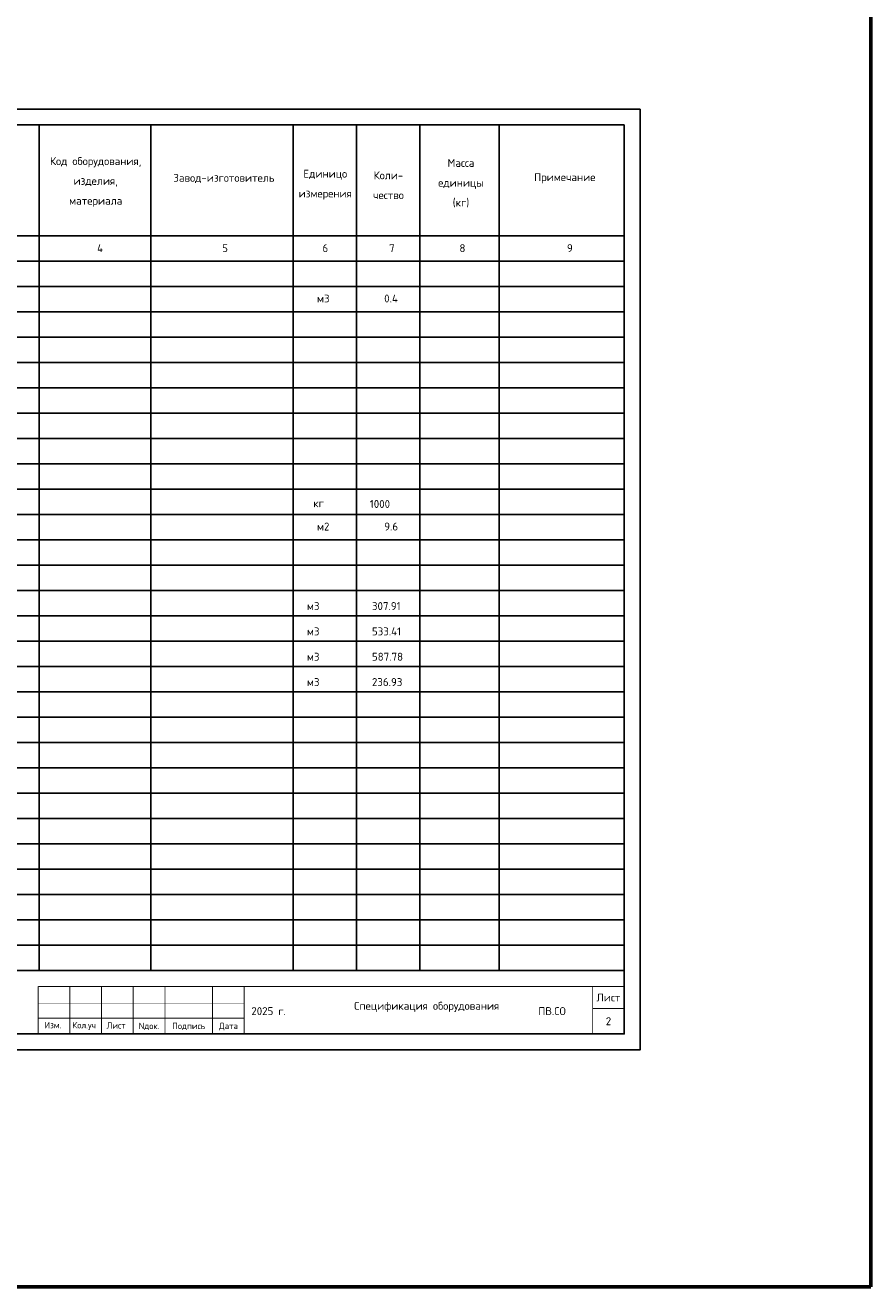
# Model space of a CAD drawing. Header units: millimetres. Extents: x -76021 to 1074922, y 19208 to 400534.
# Tile 109 of 109: x 1048231 to 1074922, y 19208 to 59041. Entities that reach past the tile are written whole.
import ezdxf
from ezdxf.enums import TextEntityAlignment as Align

# ---------------------------------------------------------------- set-up
doc = ezdxf.new("R2010")
doc.units = ezdxf.units.MM
doc.styles.add('GOST', font='isocpeur.ttf')

# ---------------------------------------------------------------- blocks, each defined once
blk = doc.blocks.new('Штамп ГОСТ 21101-97 Спецификация 2-лист')
at = {"ltscale": 10}
for points, const_width in [([(0, 1500), (-18500, 1500)], 30), ([(-17500, 0), (-17500, 1500)], 30), ([(-16500, 1500), (-16500, 0)], 30), ([(-18500, 957), (-12000, 957)], 10), ([(0, 800), (-1000, 800)], 30), ([(-12000, 500), (-18500, 500)], 30), ([(0, 0), (-18500, 0)], 30)]:
    blk.add_lwpolyline(points, dxfattribs=dict(at, const_width=const_width))
at = {"ltscale": 2, "const_width": 30}
for points in [[(-18500, 0), (-18500, 1500)], [(-15500, 0), (-15500, 1500)], [(-14500, 1500), (-14500, 0)], [(-13000, 1500), (-13000, 0)], [(-12000, 1500), (-12000, 0)], [(-1000, 1500), (-1000, 0)], [(0, 1500), (0, 0)]]:
    blk.add_lwpolyline(points, dxfattribs=at)
at = {"style": 'GOST'}
for s, height, p in [('2025 г.', 250, (-11774, 594)), ('ПВ.СО', 250, (-2716, 594)), ('Изм.', 200, (-18301, 175)), ('Кол.уч', 200, (-17423, 175)), ('Лист', 200, (-16343, 167))]:
    blk.add_text(s, height=height, dxfattribs=at).set_placement(p)
for s, p in [('Nдок.', (-15000, 250)), ('Подпись', (-13750, 250)), ('Дата', (-12494, 250))]:
    blk.add_text(s, height=200, rotation=360, dxfattribs=at).set_placement(p, align=Align.MIDDLE_CENTER)
at = {"char_height": 250, "width": 1000, "attachment_point": 5, "style": 'GOST'}
for s, insert in [('Лист', (-500, 1150)), ('.', (-500, 400))]:
    blk.add_mtext(s, dxfattribs=dict(at, insert=insert))

msp = doc.modelspace()

# ---------------------------------------------------------------- linework, layer by layer
for p, q in [((1048672.392, 55893.166), (1048672.392, 29193.166)), ((1052192.392, 55893.166), (1052192.392, 29193.166)), ((1056692.392, 55893.166), (1056692.392, 29193.166)), ((1058692.392, 55893.166), (1058692.392, 29193.166)), ((1060692.392, 55893.166), (1060692.392, 29193.166)), ((1063192.392, 55893.166), (1063192.392, 29193.166)), ((1027642.392, 52393.166), (1067142.392, 52393.166)), ((1027642.392, 51593.166), (1067142.392, 51593.166)), ((1027642.392, 50793.166), (1067142.392, 50793.166)), ((1027642.392, 49993.166), (1067142.392, 49993.166)), ((1027642.392, 49193.166), (1067142.392, 49193.166)), ((1027642.392, 48393.166), (1067142.392, 48393.166)), ((1027642.392, 47593.166), (1067142.392, 47593.166)), ((1027642.392, 46793.166), (1067142.392, 46793.166)), ((1027642.392, 45993.166), (1067142.392, 45993.166)), ((1027642.392, 45193.166), (1067142.392, 45193.166)), ((1027642.392, 44393.166), (1067142.392, 44393.166)), ((1027642.392, 43593.166), (1067142.392, 43593.166)), ((1027642.392, 41993.166), (1067142.392, 41993.166)), ((1027642.392, 39593.166), (1067142.392, 39593.166)), ((1027642.392, 38793.166), (1067142.392, 38793.166)), ((1027642.392, 37993.166), (1067142.392, 37993.166)), ((1027642.392, 37193.166), (1067142.392, 37193.166)), ((1027642.392, 36393.166), (1067142.392, 36393.166)), ((1027642.392, 35593.166), (1067142.392, 35593.166)), ((1027642.392, 34793.166), (1067142.392, 34793.166)), ((1027642.392, 33993.166), (1067142.392, 33993.166)), ((1027642.392, 33193.166), (1067142.392, 33193.166)), ((1027642.392, 32393.166), (1067142.392, 32393.166)), ((1027642.392, 31593.166), (1067142.392, 31593.166)), ((1027642.392, 30793.166), (1067142.392, 30793.166)), ((1027642.392, 29993.166), (1067142.392, 29993.166)), ((1027642.392, 29993.166), (1067142.392, 29993.166)), ((1027642.392, 29193.166), (1067142.392, 29193.166))]:
    msp.add_line(p, q)
at = {"color": 0}
for p, q in [((1027642.392, 42793.166), (1067142.392, 42793.166)), ((1027642.392, 41193.166), (1067142.392, 41193.166)), ((1027642.392, 40393.166), (1067142.392, 40393.166))]:
    msp.add_line(p, q, dxfattribs=at)
at = {"color": 3, "lineweight": 60, "ltscale": 1250}
msp.add_lwpolyline([(-76021.28, 19208.49), (1074921.53, 19208.49), (1074921.53, 337864.85), (-76021.28, 337864.85)], close=True, dxfattribs=at)
for points in [[(1067642.392, 56393.166), (1067642.392, 26693.166), (1025642.392, 26693.166), (1025642.392, 56393.166)], [(1067142.392, 55893.166), (1027642.392, 55893.166), (1027642.392, 27193.166), (1067142.392, 27193.166)]]:
    msp.add_lwpolyline(points, close=True)

# ---------------------------------------------------------------- block references
at = {"transparency": 33554687}
msp.add_blockref('Штамп ГОСТ 21101-97 Спецификация 2-лист', (1067142.392, 27193.166), dxfattribs=at)

# ---------------------------------------------------------------- texts
at = {"style": 'GOST'}
for s, p in [('Примечание', (1064295.639, 54117.738)), ('4', (1050500.575, 51876.904)), ('5', (1054448.201, 51876.904)), ('6', (1057614.244, 51876.904)), ('7', (1059717.555, 51876.904)), ('8', (1061938.272, 51876.904)), ('9', (1065331.15, 51876.904)), ('м3', (1057441.148, 50286.686)), ('0.4', (1059562.499, 50286.686)), ('кг', (1057321.163, 43822.977)), ('1000', (1059108.3, 43799.76)), ('м2', (1057441.148, 43086.686)), ('9.6', (1059562.499, 43086.686)), ('м3', (1057123.378, 40576.774)), ('307.91 ', (1059175.182, 40576.774)), ('м3', (1057123.378, 39776.774)), ('533.41 ', (1059175.182, 39776.774)), ('м3', (1057123.378, 38976.774)), ('587.78', (1059175.182, 38976.774)), ('м3', (1057123.378, 38176.774)), ('236.93 ', (1059175.182, 38176.774))]:
    msp.add_text(s, height=250, dxfattribs=at).set_placement(p)
at = {"char_height": 250, "attachment_point": 5, "line_spacing_factor": 1.5, "style": 'GOST'}
for s, insert, width in [('Код оборудования, изделия, материала', (1050455.286, 54090.701), 2910.05627), ('Масса единицы (кг)', (1061985.594, 54054.71), 2013.13365), ('Единицо измерения', (1057700.585, 54006.12), 1483.01217), ('Коли-\\Pчество', (1059695.921, 53988.389), 1681.30548)]:
    msp.add_mtext(s, dxfattribs=dict(at, insert=insert, width=width))
at = {"insert": (1054501.846, 54201.949), "char_height": 250, "width": 3497.66433, "attachment_point": 5, "style": 'GOST'}
msp.add_mtext('Завод-изготовитель', dxfattribs=at)
at = {"transparency": 33554687, "char_height": 250, "attachment_point": 5, "style": 'GOST'}
for s, insert, width in [('Спецификация оборудования', (1060904.766, 28044.876), 7000), ('2', (1066642.392, 27593.166), 1000)]:
    msp.add_mtext(s, dxfattribs=dict(at, insert=insert, width=width))

doc.saveas('drawing.dxf')
